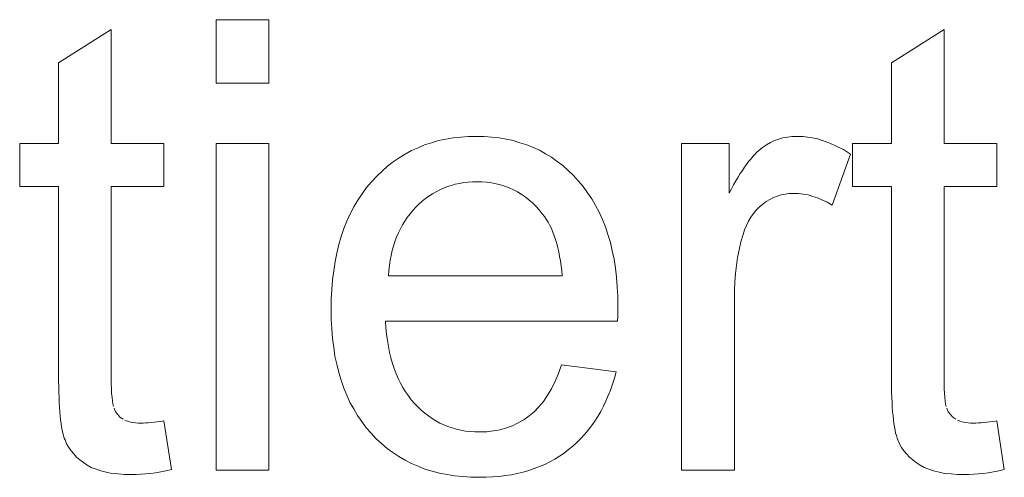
# Model space of a CAD drawing. Extents: x 1101 to 1942, y 41 to 882.
# Tile 74 of 104: x 1285.95 to 1291.41, y 823.59 to 826.13. Entities that reach past the tile are written whole.
import ezdxf

# ---------------------------------------------------------------- set-up
doc = ezdxf.new("R2010")
doc.units = 0
doc.layers.get('0').update_dxf_attribs({"lineweight": 13})
doc.layers.add('Beschriftung', color=7, linetype='Continuous', lineweight=25)

# ---------------------------------------------------------------- blocks, each defined once
blk = doc.blocks.new('Referenz-A03CP7TX1H', base_point=(1202.2632, 90.1338))
at = {"layer": 'Beschriftung', "color": 0, "lineweight": -2}
for p, q in [((1287.0408, 825.7754), (1287.0408, 826.1279)), ((1287.0408, 826.1279), (1287.3329, 826.1279)), ((1287.3329, 826.1279), (1287.3329, 825.7754)), ((1286.1678, 825.8885), (1286.4601, 826.0726)), ((1286.4601, 826.0726), (1286.4601, 825.44)), ((1290.7864, 825.8885), (1291.0785, 826.0726)), ((1291.0785, 826.0726), (1291.0785, 825.44)), ((1286.1678, 825.44), (1286.1678, 825.8885)), ((1290.7864, 825.44), (1290.7864, 825.8885)), ((1287.3329, 825.7754), (1287.0408, 825.7754)), ((1288.3552, 825.472), (1288.3977, 825.4761)), ((1288.3977, 825.4761), (1288.4402, 825.48)), ((1288.4402, 825.48), (1288.4849, 825.48)), ((1288.4849, 825.48), (1288.5282, 825.48)), ((1288.5282, 825.48), (1288.5694, 825.4761)), ((1288.5694, 825.4761), (1288.6107, 825.4722)), ((1290.1849, 825.4723), (1290.2093, 825.4761)), ((1290.2093, 825.4761), (1290.2338, 825.48)), ((1290.2338, 825.48), (1290.2594, 825.48)), ((1290.2594, 825.48), (1290.2963, 825.48)), ((1290.2963, 825.48), (1290.3335, 825.4738)), ((1290.3335, 825.4738), (1290.3707, 825.4677)), ((1285.9519, 825.2018), (1285.9519, 825.44)), ((1285.9519, 825.44), (1286.1678, 825.44)), ((1286.4601, 825.44), (1286.7522, 825.44)), ((1286.7522, 825.44), (1286.7522, 825.2018)), ((1287.0408, 823.6279), (1287.0408, 825.44)), ((1287.0408, 825.44), (1287.3329, 825.44)), ((1287.3329, 825.44), (1287.3329, 823.6279)), ((1288.161, 825.4169), (1288.1973, 825.4327)), ((1288.1973, 825.4327), (1288.2357, 825.4445)), ((1288.2357, 825.4445), (1288.2742, 825.4564)), ((1288.2742, 825.4564), (1288.3146, 825.4642)), ((1288.3146, 825.4642), (1288.3552, 825.472)), ((1288.6107, 825.4722), (1288.65, 825.4645)), ((1288.65, 825.4645), (1288.6892, 825.4568)), ((1288.6892, 825.4568), (1288.7265, 825.4452)), ((1288.7265, 825.4452), (1288.7638, 825.4336)), ((1288.7638, 825.4336), (1288.7991, 825.4181)), ((1288.7991, 825.4181), (1288.8345, 825.4027)), ((1289.6231, 823.6279), (1289.6231, 825.44)), ((1289.6231, 825.44), (1289.8863, 825.44)), ((1289.8863, 825.44), (1289.8863, 825.1654)), ((1290.0613, 825.4111), (1290.072, 825.4188)), ((1290.072, 825.4188), (1290.0933, 825.434)), ((1290.0933, 825.434), (1290.1157, 825.4455)), ((1290.1157, 825.4455), (1290.138, 825.457)), ((1290.138, 825.457), (1290.1614, 825.4647)), ((1290.1614, 825.4647), (1290.1849, 825.4723)), ((1290.3707, 825.4677), (1290.4083, 825.4554)), ((1290.4083, 825.4554), (1290.4457, 825.4432)), ((1290.4457, 825.4432), (1290.4836, 825.4248)), ((1290.4836, 825.4248), (1290.5214, 825.4065)), ((1290.5704, 825.2018), (1290.5704, 825.44)), ((1290.5704, 825.44), (1290.7864, 825.44)), ((1291.0785, 825.44), (1291.3707, 825.44)), ((1291.3707, 825.44), (1291.3707, 825.2018)), ((1288.0562, 825.3617), (1288.0904, 825.3815)), ((1288.0904, 825.3815), (1288.1247, 825.4012)), ((1288.1247, 825.4012), (1288.161, 825.4169)), ((1288.8345, 825.4027), (1288.8678, 825.3834)), ((1288.8678, 825.3834), (1288.9011, 825.3641)), ((1288.9011, 825.3641), (1288.9325, 825.3409)), ((1290.0059, 825.3545), (1290.0174, 825.3682)), ((1290.0174, 825.3682), (1290.0285, 825.3799)), ((1290.0285, 825.3799), (1290.0396, 825.3917)), ((1290.0396, 825.3917), (1290.0505, 825.4014)), ((1290.0505, 825.4014), (1290.0613, 825.4111)), ((1290.5595, 825.382), (1290.4572, 825.0979)), ((1290.5214, 825.4065), (1290.5595, 825.382)), ((1287.9617, 825.2868), (1287.9918, 825.3144)), ((1287.9918, 825.3144), (1288.024, 825.338)), ((1288.024, 825.338), (1288.0562, 825.3617)), ((1288.9325, 825.3409), (1288.9638, 825.3177)), ((1288.9638, 825.3177), (1288.9932, 825.2906)), ((1289.9596, 825.2911), (1289.9714, 825.309)), ((1289.9714, 825.309), (1289.983, 825.3248)), ((1289.983, 825.3248), (1289.9946, 825.3406)), ((1289.9946, 825.3406), (1290.0059, 825.3545)), ((1287.9036, 825.2277), (1287.9317, 825.2593)), ((1287.9317, 825.2593), (1287.9617, 825.2868)), ((1288.9932, 825.2906), (1289.0226, 825.2636)), ((1289.0226, 825.2636), (1289.05, 825.2327)), ((1289.9356, 825.2533), (1289.9477, 825.2732)), ((1289.9477, 825.2732), (1289.9596, 825.2911)), ((1286.1678, 825.2018), (1285.9519, 825.2018)), ((1286.1678, 824.1582), (1286.1678, 825.2018)), ((1286.7522, 825.2018), (1286.4601, 825.2018)), ((1286.4601, 825.2018), (1286.4601, 824.1401)), ((1287.8756, 825.1962), (1287.9036, 825.2277)), ((1288.3236, 825.2018), (1288.3024, 825.1929)), ((1288.3458, 825.2084), (1288.3236, 825.2018)), ((1288.3679, 825.2151), (1288.3458, 825.2084)), ((1288.3911, 825.2195), (1288.3679, 825.2151)), ((1288.4143, 825.224), (1288.3911, 825.2195)), ((1288.4385, 825.2262), (1288.4143, 825.224)), ((1288.4626, 825.2284), (1288.4385, 825.2262)), ((1288.4878, 825.2284), (1288.4626, 825.2284)), ((1288.5156, 825.2284), (1288.4878, 825.2284)), ((1288.5422, 825.2257), (1288.5156, 825.2284)), ((1288.5688, 825.2229), (1288.5422, 825.2257)), ((1288.594, 825.2173), (1288.5688, 825.2229)), ((1288.6192, 825.2117), (1288.594, 825.2173)), ((1288.6432, 825.2034), (1288.6192, 825.2117)), ((1288.6671, 825.1951), (1288.6432, 825.2034)), ((1289.05, 825.2327), (1289.0774, 825.2017)), ((1289.0774, 825.2017), (1289.1014, 825.1677)), ((1289.8988, 825.1893), (1289.9111, 825.2114)), ((1289.9111, 825.2114), (1289.9235, 825.2333)), ((1289.9235, 825.2333), (1289.9356, 825.2533)), ((1290.7864, 825.2018), (1290.5704, 825.2018)), ((1290.7864, 824.1582), (1290.7864, 825.2018)), ((1291.3707, 825.2018), (1291.0785, 825.2018)), ((1291.0785, 825.2018), (1291.0785, 824.1401)), ((1287.8266, 825.1268), (1287.8511, 825.1614)), ((1287.8511, 825.1614), (1287.8756, 825.1962)), ((1288.2217, 825.1485), (1288.2026, 825.1352)), ((1288.2408, 825.1618), (1288.2217, 825.1485)), ((1288.2611, 825.1729), (1288.2408, 825.1618)), ((1288.2812, 825.184), (1288.2611, 825.1729)), ((1288.3024, 825.1929), (1288.2812, 825.184)), ((1288.6897, 825.184), (1288.6671, 825.1951)), ((1288.7124, 825.1728), (1288.6897, 825.184)), ((1288.7338, 825.1589), (1288.7124, 825.1728)), ((1288.7551, 825.145), (1288.7338, 825.1589)), ((1288.7752, 825.1283), (1288.7551, 825.145)), ((1289.1014, 825.1677), (1289.1254, 825.1336)), ((1289.8863, 825.1654), (1289.8988, 825.1893)), ((1290.1532, 825.1485), (1290.1319, 825.1409)), ((1290.1747, 825.1561), (1290.1532, 825.1485)), ((1290.1973, 825.1598), (1290.1747, 825.1561)), ((1290.22, 825.1637), (1290.1973, 825.1598)), ((1290.2438, 825.1637), (1290.22, 825.1637)), ((1290.2704, 825.1637), (1290.2438, 825.1637)), ((1290.2972, 825.1596), (1290.2704, 825.1637)), ((1290.3238, 825.1554), (1290.2972, 825.1596)), ((1290.3505, 825.1473), (1290.3238, 825.1554)), ((1290.3772, 825.139), (1290.3505, 825.1473)), ((1287.8055, 825.0888), (1287.8266, 825.1268)), ((1288.1663, 825.1042), (1288.149, 825.0864)), ((1288.1844, 825.1197), (1288.1663, 825.1042)), ((1288.2026, 825.1352), (1288.1844, 825.1197)), ((1288.7952, 825.1116), (1288.7752, 825.1283)), ((1288.814, 825.0922), (1288.7952, 825.1116)), ((1288.8328, 825.0727), (1288.814, 825.0922)), ((1289.1254, 825.1336), (1289.1459, 825.0964)), ((1289.1459, 825.0964), (1289.1665, 825.0593)), ((1290.0724, 825.1031), (1290.0535, 825.0879)), ((1290.0914, 825.1182), (1290.0724, 825.1031)), ((1290.1116, 825.1296), (1290.0914, 825.1182)), ((1290.1319, 825.1409), (1290.1116, 825.1296)), ((1290.4038, 825.1266), (1290.3772, 825.139)), ((1290.4305, 825.1143), (1290.4038, 825.1266)), ((1290.4572, 825.0979), (1290.4305, 825.1143)), ((1287.7671, 825.0098), (1287.7846, 825.0509)), ((1287.7846, 825.0509), (1287.8055, 825.0888)), ((1288.1167, 825.0494), (1288.1014, 825.0301)), ((1288.1319, 825.0687), (1288.1167, 825.0494)), ((1288.149, 825.0864), (1288.1319, 825.0687)), ((1288.8502, 825.0505), (1288.8328, 825.0727)), ((1288.8616, 825.0361), (1288.8502, 825.0505)), ((1288.8719, 825.02), (1288.8616, 825.0361)), ((1289.1665, 825.0593), (1289.1836, 825.0188)), ((1290.0209, 825.0518), (1290.0073, 825.0308)), ((1290.0372, 825.0699), (1290.0209, 825.0518)), ((1290.0535, 825.0879), (1290.0372, 825.0699)), ((1287.7496, 824.9686), (1287.7671, 825.0098)), ((1288.0748, 824.9886), (1288.0633, 824.9663)), ((1288.0881, 825.0093), (1288.0748, 824.9886)), ((1288.1014, 825.0301), (1288.0881, 825.0093)), ((1288.8821, 825.0038), (1288.8719, 825.02)), ((1288.8912, 824.986), (1288.8821, 825.0038)), ((1288.9004, 824.968), (1288.8912, 824.986)), ((1289.1836, 825.0188), (1289.2007, 824.9785)), ((1289.9829, 824.9859), (1289.9721, 824.9619)), ((1289.9938, 825.0098), (1289.9829, 824.9859)), ((1290.0073, 825.0308), (1289.9938, 825.0098)), ((1287.7356, 824.9243), (1287.7496, 824.9686)), ((1288.0519, 824.9441), (1288.0424, 824.9203)), ((1288.0633, 824.9663), (1288.0519, 824.9441)), ((1288.9084, 824.9483), (1288.9004, 824.968)), ((1288.9165, 824.9286), (1288.9084, 824.9483)), ((1288.9233, 824.9071), (1288.9165, 824.9286)), ((1289.2007, 824.9785), (1289.2145, 824.935)), ((1289.2145, 824.935), (1289.2281, 824.8915)), ((1289.964, 824.935), (1289.9518, 824.894)), ((1289.9721, 824.9619), (1289.964, 824.935)), ((1287.7111, 824.8325), (1287.7216, 824.88)), ((1287.7216, 824.88), (1287.7356, 824.9243)), ((1288.033, 824.8966), (1288.0254, 824.8713)), ((1288.0424, 824.9203), (1288.033, 824.8966)), ((1288.9302, 824.8856), (1288.9233, 824.9071)), ((1288.936, 824.8622), (1288.9302, 824.8856)), ((1289.2281, 824.8915), (1289.2385, 824.8448)), ((1289.9518, 824.894), (1289.9427, 824.8513)), ((1287.7006, 824.785), (1287.7111, 824.8325)), ((1288.0121, 824.8193), (1288.0065, 824.7926)), ((1288.0178, 824.8461), (1288.0121, 824.8193)), ((1288.0254, 824.8713), (1288.0178, 824.8461)), ((1288.9419, 824.839), (1288.936, 824.8622)), ((1288.9465, 824.8139), (1288.9419, 824.839)), ((1289.2385, 824.8448), (1289.2486, 824.7982)), ((1289.9427, 824.8513), (1289.9335, 824.8083)), ((1287.6935, 824.7342), (1287.7006, 824.785)), ((1288.0026, 824.7643), (1287.9989, 824.7361)), ((1288.0065, 824.7926), (1288.0026, 824.7643)), ((1288.9512, 824.7888), (1288.9465, 824.8139)), ((1288.9548, 824.7619), (1288.9512, 824.7888)), ((1289.2486, 824.7982), (1289.2555, 824.7485)), ((1289.9275, 824.7635), (1289.9214, 824.7187)), ((1289.9335, 824.8083), (1289.9275, 824.7635)), ((1287.6865, 824.6835), (1287.6935, 824.7342)), ((1287.9989, 824.7361), (1287.9971, 824.7064)), ((1288.9583, 824.735), (1288.9548, 824.7619)), ((1288.9607, 824.7064), (1288.9583, 824.735)), ((1289.2555, 824.7485), (1289.2624, 824.6986)), ((1289.9214, 824.7187), (1289.9183, 824.672)), ((1287.6831, 824.6296), (1287.6865, 824.6835)), ((1287.9971, 824.7064), (1288.9607, 824.7064)), ((1289.2624, 824.6986), (1289.2658, 824.6457)), ((1289.9183, 824.672), (1289.9153, 824.6253)), ((1287.6795, 824.5757), (1287.6831, 824.6296)), ((1289.2658, 824.6457), (1289.2693, 824.5928)), ((1289.9153, 824.6253), (1289.9153, 824.5767)), ((1287.6795, 824.5186), (1287.6795, 824.5757)), ((1289.2693, 824.5928), (1289.2693, 824.5367)), ((1289.9153, 824.5767), (1289.9153, 823.6279)), ((1287.6795, 824.4634), (1287.6795, 824.5186)), ((1289.2689, 824.5026), (1289.2685, 824.4821)), ((1289.2693, 824.5231), (1289.2689, 824.5026)), ((1289.2693, 824.5367), (1289.2693, 824.5231)), ((1287.683, 824.4113), (1287.6795, 824.4634)), ((1289.2677, 824.4548), (1287.9808, 824.4548)), ((1287.9808, 824.4548), (1287.9828, 824.4175)), ((1289.2685, 824.4821), (1289.2677, 824.4548)), ((1287.6865, 824.3592), (1287.683, 824.4113)), ((1287.9828, 824.4175), (1287.9868, 824.3824)), ((1287.9868, 824.3824), (1287.9909, 824.3473)), ((1287.6934, 824.3101), (1287.6865, 824.3592)), ((1287.9909, 824.3473), (1287.9969, 824.3144)), ((1287.7003, 824.2611), (1287.6934, 824.3101)), ((1287.9969, 824.3144), (1288.003, 824.2814)), ((1288.003, 824.2814), (1288.011, 824.2507)), ((1287.7107, 824.2151), (1287.7003, 824.2611)), ((1288.011, 824.2507), (1288.0191, 824.22)), ((1288.0191, 824.22), (1288.0291, 824.1914)), ((1287.7211, 824.1692), (1287.7107, 824.2151)), ((1287.7349, 824.1263), (1287.7211, 824.1692)), ((1288.0291, 824.1914), (1288.0391, 824.1629)), ((1288.0391, 824.1629), (1288.0512, 824.1365)), ((1288.9212, 824.1218), (1288.9408, 824.1641)), ((1288.9408, 824.1641), (1288.9575, 824.2128)), ((1288.9575, 824.2128), (1289.2595, 824.1728)), ((1289.2595, 824.1728), (1289.2505, 824.1381)), ((1286.1678, 824.1237), (1286.1678, 824.1582)), ((1286.1684, 824.092), (1286.1678, 824.1237)), ((1286.4601, 824.1401), (1286.4601, 824.1073)), ((1287.7488, 824.0834), (1287.7349, 824.1263)), ((1288.0512, 824.1365), (1288.0633, 824.1101)), ((1288.0633, 824.1101), (1288.0773, 824.086)), ((1288.9017, 824.0796), (1288.9212, 824.1218)), ((1289.2505, 824.1381), (1289.2397, 824.1052)), ((1290.7864, 824.1237), (1290.7864, 824.1582)), ((1290.7869, 824.092), (1290.7864, 824.1237)), ((1291.0785, 824.1401), (1291.0785, 824.1073)), ((1286.169, 824.0604), (1286.1684, 824.092)), ((1286.17, 824.0317), (1286.169, 824.0604)), ((1286.4601, 824.1073), (1286.4609, 824.0803)), ((1286.4609, 824.0803), (1286.4619, 824.0532)), ((1286.4619, 824.0532), (1286.4639, 824.032)), ((1287.7661, 824.0436), (1287.7488, 824.0834)), ((1288.0773, 824.086), (1288.0914, 824.0617)), ((1288.0914, 824.0617), (1288.1075, 824.0398)), ((1288.8791, 824.0441), (1288.9017, 824.0796)), ((1289.2289, 824.0724), (1289.2162, 824.0416)), ((1289.2397, 824.1052), (1289.2289, 824.0724)), ((1290.7875, 824.0604), (1290.7869, 824.092)), ((1290.7886, 824.0317), (1290.7875, 824.0604)), ((1291.0785, 824.1073), (1291.0795, 824.0803)), ((1291.0795, 824.0803), (1291.0804, 824.0532)), ((1291.0804, 824.0532), (1291.0824, 824.032)), ((1286.1712, 824.0031), (1286.17, 824.0317)), ((1286.1728, 823.9774), (1286.1712, 824.0031)), ((1286.4639, 824.032), (1286.4658, 824.0109)), ((1286.4658, 824.0109), (1286.4687, 823.9957)), ((1287.7834, 824.0038), (1287.7661, 824.0436)), ((1287.8042, 823.967), (1287.7834, 824.0038)), ((1288.1075, 824.0398), (1288.1236, 824.0178)), ((1288.1236, 824.0178), (1288.1417, 823.9979)), ((1288.831, 823.9797), (1288.8566, 824.0085)), ((1288.8566, 824.0085), (1288.8791, 824.0441)), ((1289.2034, 824.0107), (1289.1888, 823.9819)), ((1289.2162, 824.0416), (1289.2034, 824.0107)), ((1290.7897, 824.0031), (1290.7886, 824.0317)), ((1290.7914, 823.9774), (1290.7897, 824.0031)), ((1291.0824, 824.032), (1291.0843, 824.0109)), ((1291.0843, 824.0109), (1291.0872, 823.9957)), ((1286.1745, 823.9518), (1286.1728, 823.9774)), ((1286.1767, 823.9291), (1286.1745, 823.9518)), ((1286.4687, 823.9957), (1286.4715, 823.9803)), ((1286.4753, 823.9709), (1286.483, 823.9521)), ((1286.483, 823.9521), (1286.4956, 823.9372)), ((1287.825, 823.9304), (1287.8042, 823.967)), ((1288.1417, 823.9979), (1288.1598, 823.9781)), ((1288.1598, 823.9781), (1288.1789, 823.9607)), ((1288.1789, 823.9607), (1288.1981, 823.9434)), ((1288.777, 823.9284), (1288.8055, 823.9507)), ((1288.8055, 823.9507), (1288.831, 823.9797)), ((1289.1741, 823.9529), (1289.1576, 823.9259)), ((1289.1888, 823.9819), (1289.1741, 823.9529)), ((1290.793, 823.9518), (1290.7914, 823.9774)), ((1290.7953, 823.9291), (1290.793, 823.9518)), ((1291.0872, 823.9957), (1291.09, 823.9803)), ((1291.0939, 823.9709), (1291.1015, 823.9521)), ((1291.1015, 823.9521), (1291.1141, 823.9372)), ((1286.179, 823.9064), (1286.1767, 823.9291)), ((1286.1818, 823.8867), (1286.179, 823.9064)), ((1286.4956, 823.9372), (1286.508, 823.9223)), ((1286.508, 823.9223), (1286.5254, 823.9111)), ((1286.5341, 823.9056), (1286.5446, 823.9014)), ((1286.5446, 823.9014), (1286.5552, 823.8972)), ((1286.5552, 823.8972), (1286.5676, 823.8945)), ((1286.5676, 823.8945), (1286.58, 823.8917)), ((1286.58, 823.8917), (1286.5942, 823.8903)), ((1286.5942, 823.8903), (1286.6086, 823.8889)), ((1286.6368, 823.8889), (1286.6508, 823.8897)), ((1286.6508, 823.8897), (1286.6649, 823.8905)), ((1286.6649, 823.8905), (1286.6808, 823.8921)), ((1286.6808, 823.8921), (1286.6968, 823.8936)), ((1286.6968, 823.8936), (1286.7146, 823.896)), ((1286.7146, 823.896), (1286.7325, 823.8983)), ((1286.7325, 823.8983), (1286.7522, 823.9015)), ((1286.7522, 823.9015), (1286.7939, 823.6303)), ((1287.8492, 823.8967), (1287.825, 823.9304)), ((1287.8735, 823.863), (1287.8492, 823.8967)), ((1288.1981, 823.9434), (1288.2184, 823.9286)), ((1288.2184, 823.9286), (1288.2388, 823.9137)), ((1288.2388, 823.9137), (1288.2602, 823.9013)), ((1288.2602, 823.9013), (1288.2816, 823.8889)), ((1288.6858, 823.8728), (1288.7173, 823.8895)), ((1288.7173, 823.8895), (1288.7486, 823.9062)), ((1288.7486, 823.9062), (1288.777, 823.9284)), ((1289.141, 823.899), (1289.1226, 823.874)), ((1289.1576, 823.9259), (1289.141, 823.899)), ((1290.7975, 823.9064), (1290.7953, 823.9291)), ((1290.8003, 823.8867), (1290.7975, 823.9064)), ((1291.1141, 823.9372), (1291.1266, 823.9223)), ((1291.1266, 823.9223), (1291.144, 823.9111)), ((1291.1526, 823.9056), (1291.1631, 823.9014)), ((1291.1631, 823.9014), (1291.1737, 823.8972)), ((1291.1737, 823.8972), (1291.1861, 823.8945)), ((1291.1861, 823.8945), (1291.1985, 823.8917)), ((1291.1985, 823.8917), (1291.2128, 823.8903)), ((1291.2128, 823.8903), (1291.2271, 823.8889)), ((1291.2553, 823.8889), (1291.2693, 823.8897)), ((1291.2693, 823.8897), (1291.2834, 823.8905)), ((1291.2834, 823.8905), (1291.2993, 823.8921)), ((1291.2993, 823.8921), (1291.3153, 823.8936)), ((1291.3153, 823.8936), (1291.3331, 823.896)), ((1291.3331, 823.896), (1291.351, 823.8983)), ((1291.351, 823.8983), (1291.3707, 823.9015)), ((1291.3707, 823.9015), (1291.4125, 823.6303)), ((1286.1846, 823.8671), (1286.1818, 823.8867)), ((1286.1879, 823.8503), (1286.1846, 823.8671)), ((1286.1913, 823.8336), (1286.1879, 823.8503)), ((1286.6086, 823.8889), (1286.6247, 823.8889)), ((1286.6247, 823.8889), (1286.6368, 823.8889)), ((1287.9012, 823.8325), (1287.8735, 823.863)), ((1288.2816, 823.8889), (1288.3042, 823.879)), ((1288.3042, 823.879), (1288.3267, 823.8691)), ((1288.3267, 823.8691), (1288.3503, 823.8616)), ((1288.3503, 823.8616), (1288.3741, 823.8542)), ((1288.3741, 823.8542), (1288.3989, 823.8493)), ((1288.3989, 823.8493), (1288.4236, 823.8443)), ((1288.4236, 823.8443), (1288.4495, 823.8418)), ((1288.4495, 823.8418), (1288.4754, 823.8394)), ((1288.4754, 823.8394), (1288.5024, 823.8394)), ((1288.5024, 823.8394), (1288.5427, 823.8394)), ((1288.5427, 823.8394), (1288.5799, 823.8449)), ((1288.5799, 823.8449), (1288.6172, 823.8505)), ((1288.6172, 823.8505), (1288.6515, 823.8616)), ((1288.6515, 823.8616), (1288.6858, 823.8728)), ((1289.1042, 823.8489), (1289.0838, 823.8258)), ((1289.1226, 823.874), (1289.1042, 823.8489)), ((1290.803, 823.8671), (1290.8003, 823.8867)), ((1290.8064, 823.8503), (1290.803, 823.8671)), ((1290.8098, 823.8336), (1290.8064, 823.8503)), ((1291.2271, 823.8889), (1291.2432, 823.8889)), ((1291.2432, 823.8889), (1291.2553, 823.8889)), ((1286.1952, 823.8198), (1286.1913, 823.8336)), ((1286.1991, 823.806), (1286.1952, 823.8198)), ((1286.2035, 823.7953), (1286.1991, 823.806)), ((1286.2124, 823.7737), (1286.2035, 823.7953)), ((1287.9289, 823.8018), (1287.9012, 823.8325)), ((1287.959, 823.7751), (1287.9289, 823.8018)), ((1289.0412, 823.7817), (1289.019, 823.7606)), ((1289.0635, 823.8028), (1289.0412, 823.7817)), ((1289.0838, 823.8258), (1289.0635, 823.8028)), ((1290.8137, 823.8198), (1290.8098, 823.8336)), ((1290.8176, 823.806), (1290.8137, 823.8198)), ((1290.8221, 823.7953), (1290.8176, 823.806)), ((1290.8309, 823.7737), (1290.8221, 823.7953)), ((1286.2246, 823.7541), (1286.2124, 823.7737)), ((1286.2368, 823.7347), (1286.2246, 823.7541)), ((1286.2522, 823.7173), (1286.2368, 823.7347)), ((1287.9893, 823.7483), (1287.959, 823.7751)), ((1288.0218, 823.7255), (1287.9893, 823.7483)), ((1288.0544, 823.7026), (1288.0218, 823.7255)), ((1288.9948, 823.7413), (1288.9706, 823.7222)), ((1289.019, 823.7606), (1288.9948, 823.7413)), ((1290.8431, 823.7541), (1290.8309, 823.7737)), ((1290.8553, 823.7347), (1290.8431, 823.7541)), ((1290.8707, 823.7173), (1290.8553, 823.7347)), ((1286.2676, 823.6999), (1286.2522, 823.7173)), ((1286.2863, 823.6846), (1286.2676, 823.6999)), ((1286.3049, 823.6692), (1286.2863, 823.6846)), ((1288.0894, 823.6833), (1288.0544, 823.7026)), ((1288.1245, 823.6642), (1288.0894, 823.6833)), ((1288.8915, 823.6742), (1288.864, 823.6598)), ((1288.919, 823.6886), (1288.8915, 823.6742)), ((1288.9448, 823.7054), (1288.919, 823.6886)), ((1288.9706, 823.7222), (1288.9448, 823.7054)), ((1290.8861, 823.6999), (1290.8707, 823.7173)), ((1290.9048, 823.6846), (1290.8861, 823.6999)), ((1290.9234, 823.6692), (1290.9048, 823.6846)), ((1286.3268, 823.656), (1286.3049, 823.6692)), ((1286.3487, 823.6428), (1286.3268, 823.656)), ((1286.3751, 823.6328), (1286.3487, 823.6428)), ((1286.4014, 823.623), (1286.3751, 823.6328)), ((1286.4322, 823.6163), (1286.4014, 823.623)), ((1286.4631, 823.6097), (1286.4322, 823.6163)), ((1286.7339, 823.6183), (1286.7048, 823.6133)), ((1286.7631, 823.6235), (1286.7339, 823.6183)), ((1286.7939, 823.6303), (1286.7631, 823.6235)), ((1287.3329, 823.6279), (1287.0408, 823.6279)), ((1288.162, 823.649), (1288.1245, 823.6642)), ((1288.1995, 823.6337), (1288.162, 823.649)), ((1288.2394, 823.6222), (1288.1995, 823.6337)), ((1288.2794, 823.6108), (1288.2394, 823.6222)), ((1288.7439, 823.6166), (1288.7114, 823.6094)), ((1288.7748, 823.6263), (1288.7439, 823.6166)), ((1288.8057, 823.6359), (1288.7748, 823.6263)), ((1288.8348, 823.6478), (1288.8057, 823.6359)), ((1288.864, 823.6598), (1288.8348, 823.6478)), ((1289.9153, 823.6279), (1289.6231, 823.6279)), ((1290.9454, 823.656), (1290.9234, 823.6692)), ((1290.9672, 823.6428), (1290.9454, 823.656)), ((1290.9936, 823.6328), (1290.9672, 823.6428)), ((1291.0199, 823.623), (1290.9936, 823.6328)), ((1291.0508, 823.6163), (1291.0199, 823.623)), ((1291.0816, 823.6097), (1291.0508, 823.6163)), ((1291.3525, 823.6183), (1291.3233, 823.6133)), ((1291.3816, 823.6235), (1291.3525, 823.6183)), ((1291.4125, 823.6303), (1291.3816, 823.6235)), ((1286.4983, 823.6064), (1286.4631, 823.6097)), ((1286.5336, 823.6031), (1286.4983, 823.6064)), ((1286.5734, 823.6031), (1286.5336, 823.6031)), ((1286.5977, 823.6031), (1286.5734, 823.6031)), ((1286.6237, 823.6047), (1286.5977, 823.6031)), ((1286.6496, 823.6064), (1286.6237, 823.6047)), ((1286.6771, 823.6099), (1286.6496, 823.6064)), ((1286.7048, 823.6133), (1286.6771, 823.6099)), ((1288.3218, 823.6031), (1288.2794, 823.6108)), ((1288.3642, 823.5955), (1288.3218, 823.6031)), ((1288.409, 823.5917), (1288.3642, 823.5955)), ((1288.4539, 823.5878), (1288.409, 823.5917)), ((1288.5012, 823.5878), (1288.4539, 823.5878)), ((1288.5387, 823.5878), (1288.5012, 823.5878)), ((1288.5746, 823.5903), (1288.5387, 823.5878)), ((1288.6105, 823.5926), (1288.5746, 823.5903)), ((1288.6447, 823.5975), (1288.6105, 823.5926)), ((1288.6789, 823.6023), (1288.6447, 823.5975)), ((1288.7114, 823.6094), (1288.6789, 823.6023)), ((1291.1169, 823.6064), (1291.0816, 823.6097)), ((1291.1521, 823.6031), (1291.1169, 823.6064)), ((1291.1919, 823.6031), (1291.1521, 823.6031)), ((1291.2162, 823.6031), (1291.1919, 823.6031)), ((1291.2422, 823.6047), (1291.2162, 823.6031)), ((1291.2681, 823.6064), (1291.2422, 823.6047)), ((1291.2956, 823.6099), (1291.2681, 823.6064)), ((1291.3233, 823.6133), (1291.2956, 823.6099))]:
    blk.add_line(p, q, dxfattribs=at)

msp = doc.modelspace()

# ---------------------------------------------------------------- block references
at = {"color": 251, "lineweight": 13, "ltscale": 0.13, "true_color": 0x5f5f5f}
msp.add_blockref('Referenz-A03CP7TX1H', (1202.2632, 90.1338), dxfattribs=at)

doc.saveas('drawing.dxf')
